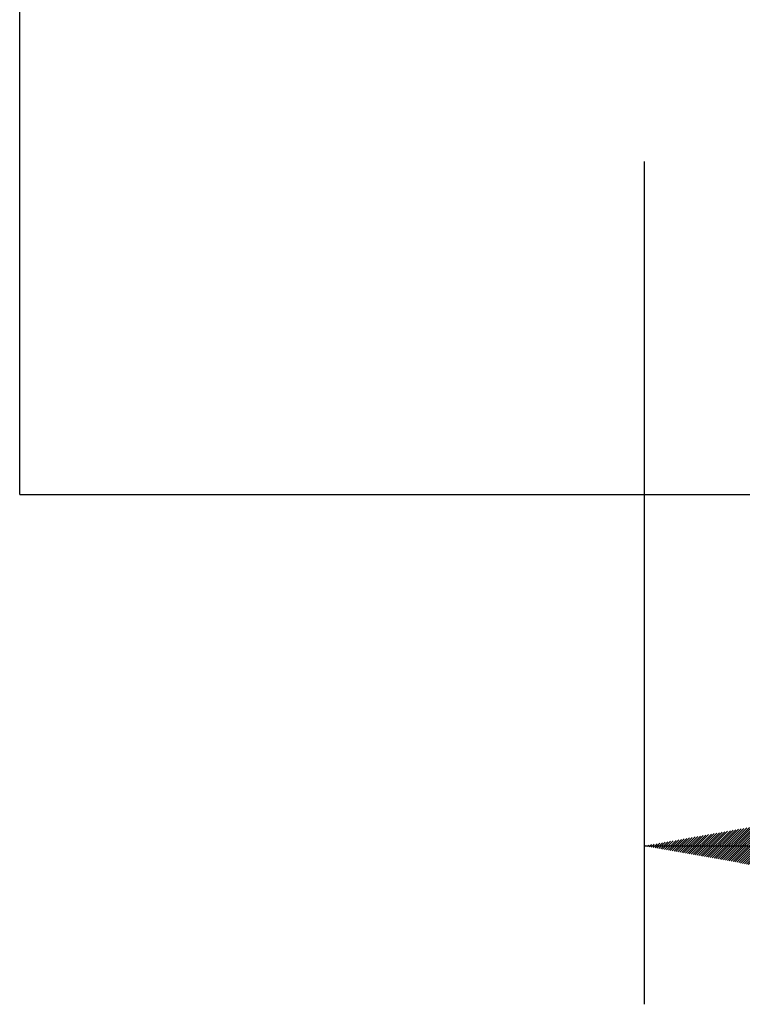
# Model space of a CAD drawing. Header units: millimetres. Extents: x 4 to 205, y 5 to 292.
# Tile 82 of 107: x 77 to 86, y 238 to 251. Entities that reach past the tile are written whole.
import ezdxf

# ---------------------------------------------------------------- set-up
doc = ezdxf.new("R2010")
doc.units = ezdxf.units.MM
doc.layers.add('1', color=7, linetype='CONTINUOUS')

msp = doc.modelspace()

# ---------------------------------------------------------------- hatches: boundary and pattern name
at = {"layer": '1', "linetype": 'CONTINUOUS'}
h = msp.add_hatch(dxfattribs=at)
h.set_pattern_fill('ANSI31', color=27, scale=0.02, angle=45, style=0, pattern_type=0)
h.set_pattern_definition([(45, (0, 0), (-0.0141421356, 0.0141421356), [])])
h.paths.add_polyline_path([(85.115, 240.445), (88.115, 240.974), (88.115, 239.916)], flags=0)

# ---------------------------------------------------------------- linework, layer by layer
at = {"layer": '1', "color": 251, "linetype": 'CONTINUOUS'}
for q in [(77.224, 273.539), (139.113, 244.887)]:
    msp.add_line((77.224, 244.887), q, dxfattribs=at)
at = {"layer": '1', "color": 152, "linetype": 'CONTINUOUS'}
msp.add_line((85.115, 249.091), (85.115, 238.445), dxfattribs=at)
at = {"layer": '1', "color": 27, "linetype": 'CONTINUOUS'}
msp.add_line((85.115, 240.445), (93.156, 240.445), dxfattribs=at)

doc.saveas('drawing.dxf')
